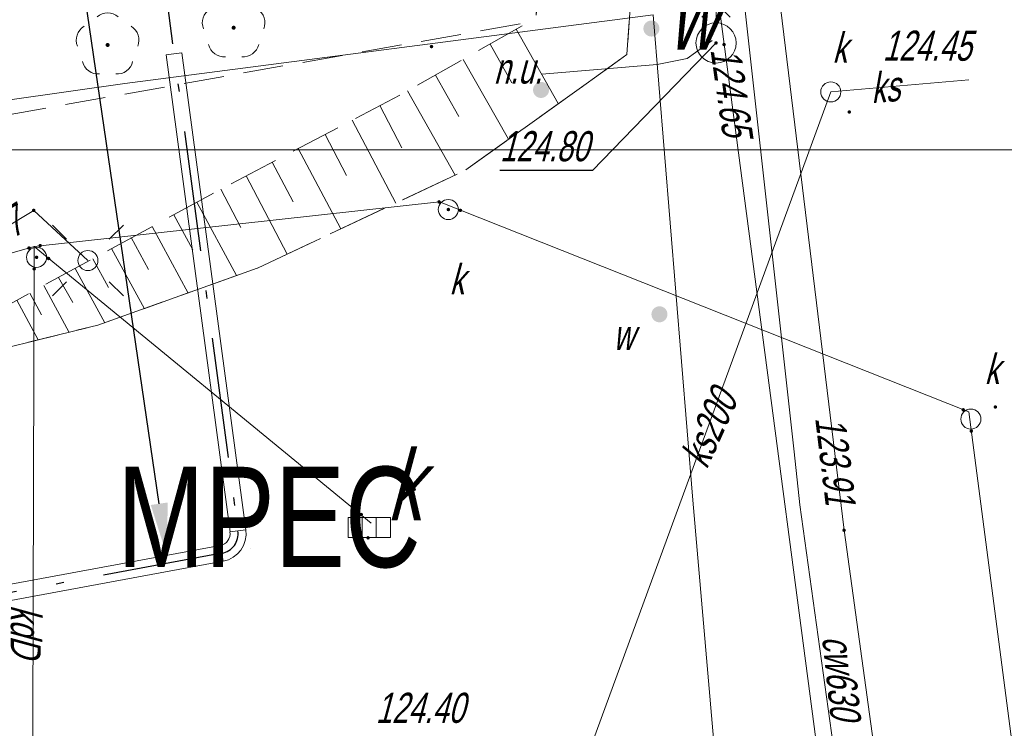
# Model space of a CAD drawing. Extents: x 7463256 to 7464485, y 5957341 to 5958260.
# Tile 32 of 256: x 7463364 to 7463389, y 5957486 to 5957503. Entities that reach past the tile are written whole.
import ezdxf
from ezdxf import colors
from ezdxf.entities.mleader import LeaderData, LeaderLine
from ezdxf.enums import TextEntityAlignment as Align
from ezdxf.math import Vec2, Vec3

# ---------------------------------------------------------------- set-up
doc = ezdxf.new("R2010")
doc.units = 0
doc.header["$MEASUREMENT"] = 0
for name, pattern in [('1.5_0.5', [2, 1.5, -0.5]), ('GAK', [5.2, 3, -1, 0.2, -1]), ('mz1.0_0.5', [1.5, 1, -0.5]), ('mz1.25_0.5', [1.75, 1.25, -0.5])]:
    doc.linetypes.add(name, pattern=pattern)
doc.layers.get('0').update_dxf_attribs({"color": 2, "linetype": 'CONTINUOUS', "lineweight": 5})
for name, color, linetype in [('000 Inne (niezydentyfikowane)', 7, 'CONTINUOUS'), ('drzewo liściaste (punkt)', 7, 'CONTINUOUS'), ('hydrant (punkt)', 7, 'CONTINUOUS'), ('hydrant (punkt)-Atr17', 7, 'CONTINUOUS'), ('jezdnia (powierzchnia)', 7, 'CONTINUOUS'), ('kratka ściekowa (punkt)', 7, 'CONTINUOUS'), ('kratka ściekowa (punkt)-Atr17', 7, 'CONTINUOUS'), ('latarnia na słupie lub maszcie (punkt)', 7, 'CONTINUOUS'), ('niezidentyfikowane urządzenie techniczne - siec wodociągowa (punkt)', 7, 'CONTINUOUS'), ('niezidentyfikowane urządzenie techniczne - siec wodociągowa (punkt)-Atr17', 7, 'CONTINUOUS'), ('przewód ciepłowniczy (linia)', 7, 'CONTINUOUS'), ('przewód ciepłowniczy (linia)-Atr1', 7, 'CONTINUOUS'), ('przewód elektroenergetyczny (linia)', 7, 'CONTINUOUS'), ('przewód kanalizacyjny (linia)', 7, 'CONTINUOUS'), ('przewód kanalizacyjny (linia)-Atr1', 7, 'CONTINUOUS'), ('przewód telekomunikacyjny (linia)', 7, 'CONTINUOUS'), ('przewód wodociągowy (linia)', 7, 'CONTINUOUS'), ('punkt o określonej wysokości (sieć ciepłownicza)', 7, 'CONTINUOUS'), ('punkt o określonej wysokości (sieć ciepłownicza)-Atr2', 7, 'CONTINUOUS'), ('punkt o określonej wysokości (sieć elektroenergetyczna)', 7, 'CONTINUOUS'), ('punkt o określonej wysokości (sieć elektroenergetyczna)-Atr2', 7, 'CONTINUOUS'), ('punkt o określonej wysokości (sieć kanalizacyjna)', 7, 'CONTINUOUS'), ('punkt o określonej wysokości (sieć telekomunikacyjna)', 7, 'CONTINUOUS'), ('punkt o określonej wysokości (sieć telekomunikacyjna)-Atr2', 7, 'CONTINUOUS'), ('punkt o określonej wysokości (sieć telekomunikacyjna)-Atr3', 7, 'CONTINUOUS'), ('punkt o określonej wysokości (sieć wodociągowa)', 7, 'CONTINUOUS'), ('punkt o określonej wysokości (sieć wodociągowa)-Atr2', 7, 'CONTINUOUS'), ('punkt wysokościowy naturalny', 7, 'CONTINUOUS'), ('punkt wysokościowy sztuczny-Atr2', 7, 'CONTINUOUS'), ('skarpa nieumocniona (powierzchnia)', 7, 'CONTINUOUS'), ('studzienka okrągła - przewód kanalizacyjny (punkt)', 7, 'CONTINUOUS'), ('studzienka okrągła - przewód kanalizacyjny (punkt)-Atr17', 7, 'CONTINUOUS'), ('słup (punkt)', 7, 'CONTINUOUS'), ('trawnik (powierzchnia)', 7, 'CONTINUOUS'), ('Wstawianie ramki sekcyjnej z opisem', 7, 'CONTINUOUS'), ('zasuwa - siec wodociągowa (punkt)', 7, 'CONTINUOUS'), ('zasuwa - siec wodociągowa (punkt)-Atr17', 7, 'CONTINUOUS')]:
    doc.layers.add(name, color=color, linetype=linetype)
for name, color, linetype, lineweight in [('@proj.rury', 7, 'CONTINUOUS', 20), ('____proj LSN', 1, 'CONTINUOUS', 5), ('OBMBS-21-18876-opis proj', 1, 'CONTINUOUS', 18)]:
    doc.layers.add(name, color=color, linetype=linetype, lineweight=lineweight)
doc.layers.add('@Właściciele', color=6, linetype='CONTINUOUS', lineweight=20, plot=False)
doc.styles.get("Standard").update_dxf_attribs({"font": 'txt', "width": 0.75})

# ---------------------------------------------------------------- blocks, each defined once
blk = doc.blocks.new('PW01')
at = {"linetype": 'Continuous', "lineweight": 13}
h = blk.add_hatch(color=0, dxfattribs=at)
edge = h.paths.add_edge_path()
edge.add_arc((0, 0), 0.045, 0, 360)
blk = doc.blocks.new('US15')
at = {"color": 0, "linetype": 'Continuous', "lineweight": 13}
blk.add_circle((0, 0), 0.25, dxfattribs=at)
blk = doc.blocks.new('SM04')
at = {"color": 0, "linetype": 'Continuous', "lineweight": 13}
blk.add_circle((0, 0), 0.25, dxfattribs=at)
blk = doc.blocks.new('SM011')
at = {"color": 0, "linetype": 'Continuous', "lineweight": 13}
for p, q in [((-0.53, 0.531), (-0.883, 0.884)), ((0.531, 0.531), (0.884, 0.884)), ((-0.53, -0.53), (-0.883, -0.883)), ((0.531, -0.53), (0.884, -0.883))]:
    blk.add_line(p, q, dxfattribs=at)
blk = doc.blocks.new('OP021')
at = {"linetype": 'Continuous', "lineweight": 13}
h = blk.add_hatch(color=0, dxfattribs=at)
edge = h.paths.add_edge_path()
edge.add_arc((0, 0), 0.05, 0, 360)
at = {"color": 0, "linetype": 'Continuous', "lineweight": 13}
for centre, start, end in [((0, 0.4), 49.272, 130.728), ((-0.38, 0.124), 121.308, 202.548), ((0.38, 0.124), 337.452, 58.692), ((-0.235, -0.324), 193.221, 274.871), ((0.235, -0.324), 265.129, 346.779)]:
    blk.add_arc(centre, 0.4, start, end, dxfattribs=at)
blk = doc.blocks.new('US05')
at = {"color": 0, "linetype": 'Continuous', "lineweight": 13}
for p, q in [((-0.525, -0.25), (-0.525, 0.25)), ((-0.525, 0.25), (-0.175, 0.25)), ((-0.175, -0.25), (-0.175, 0.25)), ((-0.175, 0.25), (0.175, 0.25)), ((0.175, -0.25), (0.175, 0.25)), ((0.175, 0.25), (0.525, 0.25)), ((0.525, -0.25), (0.525, 0.25)), ((-0.525, -0.25), (-0.175, -0.25)), ((-0.175, -0.25), (0.175, -0.25)), ((0.175, -0.25), (0.525, -0.25))]:
    blk.add_line(p, q, dxfattribs=at)
blk = doc.blocks.new('US30')
at = {"linetype": 'Continuous', "lineweight": 0}
h = blk.add_hatch(color=0, dxfattribs=at)
edge = h.paths.add_edge_path()
edge.add_arc((0, 0), 0.2, 0, 360)
blk = doc.blocks.new('US25')
at = {"linetype": 'Continuous', "lineweight": 0}
h = blk.add_hatch(color=0, dxfattribs=at)
edge = h.paths.add_edge_path()
edge.add_arc((0, 0), 0.2, 0, 360)
blk = doc.blocks.new('US02')
at = {"color": 0, "linetype": 'Continuous', "lineweight": 13}
for p, q in [((0, 1), (-0.353, 0.647)), ((0, 0.5), (0, 1)), ((0, 1), (0.354, 0.647))]:
    blk.add_line(p, q, dxfattribs=at)
blk.add_circle((0, 0), 0.5, dxfattribs=at)

msp = doc.modelspace()

# ---------------------------------------------------------------- linework, layer by layer
at = {"layer": '000 Inne (niezydentyfikowane)', "color": 7, "linetype": 'Continuous', "lineweight": 13}
for p, q in [((7463376.34, 5957503), (7463377.39, 5957501.15)), ((7463375.69, 5957502.63), (7463376.23, 5957501.67)), ((7463375.02, 5957502.25), (7463376.15, 5957500.26)), ((7463374.33, 5957501.86), (7463374.91, 5957500.83)), ((7463373.63, 5957501.47), (7463374.82, 5957499.37)), ((7463372.94, 5957501.1), (7463373.49, 5957500.05)), ((7463372.25, 5957500.74), (7463373.34, 5957498.67)), ((7463371.58, 5957500.38), (7463372.11, 5957499.36)), ((7463370.91, 5957500.03), (7463371.97, 5957498.03)), ((7463370.26, 5957499.69), (7463370.78, 5957498.7)), ((7463369.61, 5957499.35), (7463370.63, 5957497.4)), ((7463368.98, 5957499.02), (7463369.48, 5957498.06)), ((7463368.38, 5957498.69), (7463369.37, 5957496.87)), ((7463367.81, 5957498.38), (7463368.28, 5957497.51)), ((7463367.27, 5957498.09), (7463368.17, 5957496.43)), ((7463366.75, 5957497.81), (7463367.18, 5957497.02)), ((7463366.26, 5957497.54), (7463367.08, 5957496.04)), ((7463365.79, 5957497.28), (7463366.18, 5957496.57)), ((7463365.35, 5957497.04), (7463366.09, 5957495.69)), ((7463364.57, 5957496.62), (7463365.2, 5957495.45)), ((7463364.94, 5957496.82), (7463365.29, 5957496.19)), ((7463364.22, 5957496.43), (7463364.51, 5957495.89)), ((7463363.9, 5957496.25), (7463364.43, 5957495.26))]:
    msp.add_line(p, q, dxfattribs=at)
at = {"layer": '@proj.rury', "lineweight": 20, "ltscale": 0.1}
for p, q in [((7463368.012, 5957502.415), (7463367.814, 5957502.389)), ((7463369.606, 5957490.531), (7463368.012, 5957502.415)), ((7463369.21, 5957490.478), (7463369.408, 5957490.504)), ((7463369.606, 5957490.531), (7463369.408, 5957490.504)), ((7463368.967, 5957490.141), (7463369.004, 5957489.945)), ((7463369.04, 5957489.748), (7463355.044, 5957487.153)), ((7463369.04, 5957489.748), (7463369.004, 5957489.945))]:
    msp.add_line(p, q, dxfattribs=at)
for radius in [0.3, 0.7]:
    msp.add_arc((7463368.912, 5957490.436), radius, 280.5053, 7.805, dxfattribs=at)
at = {"layer": '____proj LSN', "linetype": 'GAK', "lineweight": 30}
msp.add_lwpolyline([(7463369.711, 5957490.076), (7463369.711, 5957490.076)], close=True, dxfattribs=at)
at = {"layer": 'jezdnia (powierzchnia)', "color": 7, "linetype": '1.5_0.5', "lineweight": 18, "flags": 128}
msp.add_lwpolyline([(7463317.15, 5957348.145), (7463316.98, 5957349.48), (7463316.09, 5957356.08), (7463314.64, 5957367.19), (7463312.31, 5957384.69), (7463310.67, 5957397.23), (7463309.43, 5957406.17), (7463308.8, 5957411.03), (7463306.95, 5957425.69), (7463305.51, 5957436.41), (7463304.26, 5957446.16), (7463304.38, 5957447.86), (7463305.82, 5957457.8), (7463307.03, 5957465.62), (7463307.44, 5957469.04), (7463307.82, 5957471.16), (7463307.71, 5957472.78), (7463307.08, 5957474.42), (7463306.28, 5957475.73), (7463305.44, 5957476.74), (7463304.35, 5957477.51), (7463303.02, 5957477.94), (7463301.78, 5957477.85), (7463293.48, 5957476.69), (7463293.12, 5957475.87), (7463292.56, 5957481.3), (7463293.01, 5957480.62), (7463293.46, 5957480.66), (7463297.18, 5957481.24), (7463299.29, 5957481.6), (7463301.7, 5957482.22), (7463304.23, 5957483.67), (7463305.89, 5957485.29), (7463306.79, 5957486.78), (7463307.25, 5957488.46), (7463307.52, 5957491.77), (7463307.44, 5957494.14), (7463307.2, 5957496.1), (7463306.84, 5957497.89), (7463306.28, 5957499.68), (7463304.95, 5957501.72), (7463303.39, 5957503.29), (7463301.53, 5957504.45), (7463299.2, 5957504.96), (7463293.5, 5957504.96), (7463293.07, 5957515.5), (7463293.78, 5957515.59), (7463293.5, 5957520.58), (7463297.97, 5957520.69), (7463298.86, 5957516.34), (7463313.8, 5957518.19), (7463320.35, 5957513.68), (7463324.83, 5957514.29), (7463326.27, 5957514.95), (7463327.24, 5957515.82), (7463327.78, 5957516.85), (7463328.17, 5957518.13), (7463328.22, 5957519.49), (7463327.98, 5957520.49), (7463334.04, 5957522.29), (7463334.26, 5957521.17), (7463334.47, 5957515.53), (7463334.96, 5957509.14), (7463331.86, 5957508.71), (7463328.98, 5957507.82), (7463326.23, 5957506.61), (7463322.8, 5957504.55), (7463320.49, 5957503.06), (7463317.44, 5957500.73), (7463314.91, 5957498.4), (7463313.52, 5957495), (7463313.56, 5957493.1), (7463314.2, 5957490.79), (7463314.69, 5957489.82), (7463315.66, 5957488.74), (7463317.14, 5957487.49), (7463318.24, 5957486.71), (7463319.58, 5957486.11), (7463320.96, 5957485.64), (7463322.31, 5957485.45), (7463323.85, 5957485.64), (7463350.52, 5957491.84), (7463365.92, 5957495.63), (7463369.89, 5957497.05), (7463375.06, 5957499.48), (7463379.1, 5957502.37), (7463379.18, 5957503.49), (7463388.59, 5957504.66), (7463393.52, 5957467.87), (7463387.09, 5957467.63), (7463385.7, 5957467.02), (7463384.19, 5957464.97), (7463383.43, 5957463.28), (7463383.02, 5957461.27), (7463383.11, 5957459.02), (7463384.02, 5957454.15), (7463384.17, 5957452.74), (7463384.79, 5957451.42), (7463385.69, 5957450.45), (7463386.94, 5957449.82), (7463388.48, 5957449.44), (7463390.22, 5957449.36), (7463392.13, 5957449.46), (7463395.46, 5957449.91), (7463399.79, 5957419.5), (7463393.78, 5957418.91), (7463391.05, 5957417.47), (7463389.36, 5957415.11), (7463389.25, 5957413.55), (7463389.75, 5957410.62), (7463390.28, 5957406.09), (7463390.42, 5957406.11), (7463392.05, 5957393.37), (7463397.04, 5957394.01), (7463400.808, 5957364.642)], dxfattribs=at)
at = {"layer": 'przewód ciepłowniczy (linia)', "color": 212, "linetype": 'Continuous', "lineweight": 18, "flags": 128}
for points in [[(7463430.14, 5957522.28), (7463423.85, 5957521.27), (7463411.97, 5957519.39), (7463409.72, 5957519.03), (7463400.12, 5957517.5), (7463388.26, 5957515.6), (7463376.4, 5957513.8), (7463375.46, 5957513.61), (7463375.14, 5957513.34), (7463374.95, 5957512.92), (7463375.02, 5957511.94), (7463375.3, 5957509.43), (7463375.49, 5957507.69), (7463375.7, 5957506.8), (7463375.98, 5957506.47), (7463376.38, 5957506.33), (7463377.41, 5957506.39), (7463381.02, 5957506.93), (7463381.69, 5957506.8), (7463382.11, 5957506.62), (7463382.38, 5957506.3), (7463382.7, 5957505.4), (7463384.51, 5957490.52), (7463386.16, 5957478.58)], [(7463385.07, 5957479.19), (7463383.41, 5957491.15), (7463383.27, 5957492.47), (7463381.95, 5957504.37), (7463381.81, 5957505.38), (7463381.54, 5957505.75), (7463381.14, 5957505.92), (7463380.28, 5957505.93), (7463376.59, 5957505.41), (7463375.63, 5957505.26), (7463375.22, 5957505.45), (7463374.95, 5957505.77), (7463374.68, 5957506.66), (7463374.41, 5957508.92), (7463374.43, 5957509.34), (7463373.95, 5957512.67), (7463373.96, 5957513.52), (7463374.1, 5957513.93), (7463374.43, 5957514.21), (7463375.29, 5957514.47), (7463387.18, 5957516.35), (7463399.03, 5957518.25)]]:
    msp.add_lwpolyline(points, dxfattribs=at)
at = {"layer": 'przewód elektroenergetyczny (linia)', "color": 1, "linetype": 'Continuous', "lineweight": 18, "flags": 128}
msp.add_lwpolyline([(7463290.67, 5957519.7), (7463289.7, 5957519.1), (7463290.33, 5957513.17), (7463290.98, 5957506.64), (7463291.79, 5957499.08), (7463292.25, 5957496.06), (7463292.94, 5957492.13), (7463293.39, 5957489.2), (7463295.48, 5957489.42), (7463305.58, 5957489.25), (7463316.46, 5957489.79), (7463318.88, 5957487.42), (7463320.5, 5957486.66), (7463322.09, 5957486.71), (7463325.29, 5957487.21), (7463330, 5957488.03), (7463336.44, 5957489.53), (7463342.77, 5957491.36), (7463348.46, 5957492.46), (7463354.66, 5957493.8), (7463358.34, 5957494.89), (7463364.32, 5957498.49), (7463365.67, 5957497.24)], dxfattribs=at)
at = {"layer": 'przewód kanalizacyjny (linia)', "color": 34, "linetype": 'Continuous', "lineweight": 18, "flags": 128}
for points in [[(7463384.18, 5957501.44), (7463387.62, 5957501.74)], [(7463384.18, 5957501.44), (7463377.88, 5957484.24)], [(7463391.42, 5957457.41), (7463390.78, 5957465.68), (7463390.5, 5957471.12), (7463388.69, 5957485.26), (7463387.62, 5957493.47), (7463374.43, 5957498.7), (7463364.33, 5957497.59)], [(7463364.33, 5957497.59), (7463354.42, 5957494.74), (7463330.14, 5957487.68), (7463324.01, 5957485.89)], [(7463364.33, 5957497.59), (7463364.3, 5957485.67), (7463364.28, 5957482.18), (7463363.99, 5957476.82)], [(7463364.33, 5957497.59), (7463372.73, 5957490.7)]]:
    msp.add_lwpolyline(points, dxfattribs=at)
at = {"layer": 'przewód telekomunikacyjny (linia)', "color": 30, "linetype": 'Continuous', "lineweight": 18, "flags": 128}
msp.add_lwpolyline([(7463389.33, 5957443.44), (7463381.32, 5957504.15), (7463381.28, 5957504.49), (7463381.15, 5957504.82), (7463380.93, 5957505.37), (7463376.14, 5957504.79), (7463373.9, 5957505.39), (7463373.87, 5957505.69), (7463373.22, 5957514.08), (7463373.19, 5957514.4), (7463373.52, 5957514.52), (7463375.12, 5957515.09), (7463430.27, 5957523.89), (7463432.74, 5957523.74), (7463433.08, 5957523.72), (7463433.13, 5957523.38), (7463434.74, 5957513.4), (7463435.48, 5957512.31), (7463435.68, 5957512.01), (7463436.04, 5957512), (7463438.27, 5957511.91), (7463441.29, 5957512.31), (7463442.61, 5957512.05), (7463442.94, 5957511.98)], dxfattribs=at)
at = {"layer": 'przewód wodociągowy (linia)', "color": 5, "linetype": 'Continuous', "lineweight": 18, "flags": 128}
for points in [[(7463302.53, 5957492.96), (7463318.88, 5957495.16), (7463330.08, 5957496.69), (7463340.68, 5957498.08), (7463350.44, 5957499.36), (7463366.59, 5957501.65), (7463379.75, 5957503.36)], [(7463391.38, 5957406.23), (7463390.38, 5957413.18), (7463389.07, 5957422.08), (7463387.18, 5957435.11), (7463385.6, 5957445.25), (7463383.85, 5957456.12), (7463383.39, 5957459.41), (7463382.62, 5957469.41), (7463381.86, 5957478.34), (7463380.74, 5957491.27), (7463379.75, 5957503.36)], [(7463379.85, 5957502.12), (7463380.6, 5957502.27), (7463381.22, 5957502.72)], [(7463379.85, 5957502.12), (7463376.98, 5957501.88)]]:
    msp.add_lwpolyline(points, dxfattribs=at)
at = {"layer": 'punkt o określonej wysokości (sieć wodociągowa)-Atr2', "color": 7, "flags": 128}
msp.add_lwpolyline([(7463381.32, 5957502.66), (7463378.24, 5957499.48), (7463375.936, 5957499.48)], dxfattribs=at)
at = {"layer": 'skarpa nieumocniona (powierzchnia)', "color": 7, "linetype": 'mz1.25_0.5', "lineweight": 18, "flags": 128}
msp.add_lwpolyline([(7463414.79, 5957510.59), (7463400.33, 5957507.99), (7463388.83, 5957505.8), (7463379.26, 5957504.64), (7463379.1, 5957502.37), (7463375.06, 5957499.48), (7463369.89, 5957497.05), (7463365.92, 5957495.63), (7463350.52, 5957491.84), (7463363.07, 5957495.8), (7463368.72, 5957498.88), (7463373.44, 5957501.36), (7463376.83, 5957503.28), (7463377.07, 5957505.56), (7463378.99, 5957507.88), (7463389.09, 5957509.94), (7463400.75, 5957511.9), (7463409.77, 5957513.24)], close=True, dxfattribs=at)
at = {"layer": 'trawnik (powierzchnia)', "color": 7, "linetype": 'mz1.0_0.5', "lineweight": 18, "flags": 128}
msp.add_lwpolyline([(7463427.91, 5957521.34), (7463429.03, 5957520.73), (7463429.88, 5957519.81), (7463430.41, 5957518.67), (7463431.13, 5957512.62), (7463430.73, 5957512.56), (7463430.33, 5957512.5), (7463429.94, 5957512.45), (7463429.54, 5957512.39), (7463421.14, 5957511.36), (7463414.79, 5957510.59), (7463409.77, 5957513.24), (7463400.75, 5957511.9), (7463389.09, 5957509.94), (7463378.99, 5957507.88), (7463377.07, 5957505.56), (7463376.83, 5957503.28), (7463376.64, 5957503.17), (7463336.31, 5957496.02), (7463335.88, 5957500.81), (7463335.15, 5957507.63), (7463336.04, 5957503.32), (7463376.55, 5957509.27), (7463375.89, 5957513.74), (7463420.12, 5957520.67), (7463426.39, 5957521.68)], close=True, dxfattribs=at)
at = {"layer": 'Wstawianie ramki sekcyjnej z opisem', "color": 7, "linetype": 'Continuous', "lineweight": 13, "flags": 128}
for points in [[(7463531.751, 5957500), (7463263.289, 5957500)], [(7463263.289, 5957500), (7463531.751, 5957500)]]:
    msp.add_lwpolyline(points, dxfattribs=at)

# ---------------------------------------------------------------- block references
at = {"layer": 'drzewo liściaste (punkt)', "color": 94, "linetype": 'Continuous', "lineweight": 13}
for p in [(7463369.3, 5957503.04), (7463366.16, 5957502.61)]:
    msp.add_blockref('OP021', p, dxfattribs=at)
at = {"layer": 'hydrant (punkt)', "color": 7, "linetype": 'Continuous', "lineweight": 18}
msp.add_blockref('US02', (7463381.32, 5957502.66), dxfattribs=at)
at = {"layer": 'kratka ściekowa (punkt)', "color": 7, "linetype": 'Continuous', "lineweight": 18}
msp.add_blockref('US05', (7463372.68, 5957490.59), dxfattribs=at)
at = {"layer": 'latarnia na słupie lub maszcie (punkt)', "color": 7, "linetype": 'Continuous', "lineweight": 18}
msp.add_blockref('SM011', (7463365.67, 5957497.24), dxfattribs=at)
at = {"layer": 'niezidentyfikowane urządzenie techniczne - siec wodociągowa (punkt)', "color": 7, "linetype": 'Continuous', "lineweight": 13}
msp.add_blockref('US30', (7463376.96, 5957501.49), dxfattribs=at)
at = {"layer": 'punkt o określonej wysokości (sieć ciepłownicza)', "color": 212, "linetype": 'Continuous', "lineweight": 13}
msp.add_blockref('PW01', (7463384.51, 5957490.52), dxfattribs=at)
at = {"layer": 'punkt o określonej wysokości (sieć elektroenergetyczna)', "color": 1, "linetype": 'Continuous', "lineweight": 13}
msp.add_blockref('PW01', (7463364.32, 5957498.49), dxfattribs=at)
at = {"layer": 'punkt o określonej wysokości (sieć kanalizacyjna)', "color": 34, "linetype": 'Continuous', "lineweight": 13}
for p in [(7463384.64, 5957500.94), (7463374.42, 5957498.7), (7463374.65, 5957498.51), (7463374.95, 5957498.49), (7463364.2, 5957497.55), (7463364.48, 5957497.61), (7463364.39, 5957497.32), (7463364.69, 5957497.29), (7463364.33, 5957497.03), (7463387.48, 5957493.52), (7463388.28, 5957493.59), (7463387.68, 5957492.99), (7463372.48, 5957490.91), (7463372.65, 5957490.33)]:
    msp.add_blockref('PW01', p, dxfattribs=at)
at = {"layer": 'punkt o określonej wysokości (sieć telekomunikacyjna)', "color": 30, "linetype": 'Continuous', "lineweight": 13}
msp.add_blockref('PW01', (7463381.52, 5957502.62), dxfattribs=at)
at = {"layer": 'punkt o określonej wysokości (sieć wodociągowa)', "color": 5, "linetype": 'Continuous', "lineweight": 13}
msp.add_blockref('PW01', (7463381.32, 5957502.66), dxfattribs=at)
at = {"layer": 'punkt wysokościowy naturalny', "color": 7, "linetype": 'Continuous', "lineweight": 13}
msp.add_blockref('PW01', (7463374.23, 5957502.57), dxfattribs=at)
at = {"layer": 'studzienka okrągła - przewód kanalizacyjny (punkt)', "color": 34, "linetype": 'Continuous', "lineweight": 18}
for p in [(7463384.18, 5957501.44), (7463374.65, 5957498.51), (7463364.39, 5957497.32), (7463387.67, 5957493.29)]:
    msp.add_blockref('US15', p, dxfattribs=at)
at = {"layer": 'słup (punkt)', "color": 7, "linetype": 'Continuous', "lineweight": 18, "rotation": 17.34}
msp.add_blockref('SM04', (7463365.67, 5957497.24), dxfattribs=at)
at = {"layer": 'zasuwa - siec wodociągowa (punkt)', "color": 7, "linetype": 'Continuous', "lineweight": 13}
for p in [(7463379.71, 5957503.02), (7463379.91, 5957495.9)]:
    msp.add_blockref('US25', p, dxfattribs=at)

# ---------------------------------------------------------------- texts
at = {"layer": 'hydrant (punkt)-Atr17', "color": 7, "oblique": 15, "width": 0.722}
msp.add_text('w', height=1.75, dxfattribs=at).set_placement((7463380.11, 5957502.49))
at = {"layer": 'kratka ściekowa (punkt)-Atr17', "color": 7, "oblique": 15, "width": 0.722}
msp.add_text('k', height=1.75, dxfattribs=at).set_placement((7463373.12, 5957490.77))
at = {"layer": 'niezidentyfikowane urządzenie techniczne - siec wodociągowa (punkt)-Atr17', "color": 7, "oblique": 15, "width": 0.72}
msp.add_text('n.u.', height=0.75, dxfattribs=at).set_placement((7463375.78, 5957501.65))
at = {"layer": 'przewód ciepłowniczy (linia)-Atr1', "color": 212, "oblique": 15, "width": 0.72}
msp.add_text('cw630', height=0.75, rotation=-83.914, dxfattribs=at).set_placement((7463383.96, 5957487.86))
at = {"layer": 'przewód kanalizacyjny (linia)-Atr1', "color": 34, "oblique": 15, "width": 0.72}
msp.add_text('ks', height=0.75, rotation=4.984, dxfattribs=at).set_placement((7463385.17, 5957501.53), align=Align.MIDDLE_LEFT)
for s, rotation, p in [('ks200', 65.77, (7463381.09, 5957492.02)), ('kdD', 269.79, (7463363.75, 5957488.66))]:
    msp.add_text(s, height=0.75, rotation=rotation, dxfattribs=at).set_placement(p)
at = {"layer": 'punkt o określonej wysokości (sieć ciepłownicza)-Atr2', "color": 212, "oblique": 15, "width": 0.72}
msp.add_text('123.91', height=0.75, rotation=-83.065, dxfattribs=at).set_placement((7463384.16, 5957493.36), align=Align.MIDDLE_LEFT)
at = {"layer": 'punkt o określonej wysokości (sieć elektroenergetyczna)-Atr2', "color": 1, "oblique": 15, "width": 0.72}
msp.add_text('124.7', height=0.75, rotation=31.05, dxfattribs=at).set_placement((7463362.6, 5957497.06))
at = {"layer": 'punkt o określonej wysokości (sieć telekomunikacyjna)-Atr2', "color": 30, "oblique": 15, "width": 0.72}
msp.add_text('124.65', height=0.75, rotation=278.13, dxfattribs=at).set_placement((7463381.18, 5957502.49))
at = {"layer": 'punkt o określonej wysokości (sieć telekomunikacyjna)-Atr3', "color": 30, "oblique": 15, "width": 0.72}
msp.add_text('124.45', height=0.75, dxfattribs=at).set_placement((7463385.47, 5957501.992), align=Align.BOTTOM_LEFT)
at = {"layer": 'punkt o określonej wysokości (sieć wodociągowa)-Atr2', "color": 5, "oblique": 15, "width": 0.72}
msp.add_text('124.80', height=0.75, dxfattribs=at).set_placement((7463375.936, 5957499.488), align=Align.BOTTOM_LEFT)
at = {"layer": 'punkt wysokościowy sztuczny-Atr2', "color": 7, "oblique": 15, "width": 0.72}
msp.add_text('124.40', height=0.75, dxfattribs=at).set_placement((7463372.84, 5957485.72))
at = {"layer": 'studzienka okrągła - przewód kanalizacyjny (punkt)-Atr17', "color": 34, "oblique": 15, "width": 0.72}
for p in [(7463384.22, 5957502.17), (7463374.68, 5957496.4), (7463388.01, 5957494.16)]:
    msp.add_text('k', height=0.75, dxfattribs=at).set_placement(p)
at = {"layer": 'zasuwa - siec wodociągowa (punkt)-Atr17', "color": 7, "oblique": 15, "width": 0.72}
msp.add_text('w', height=0.75, dxfattribs=at).set_placement((7463378.75, 5957495.01))

# ---------------------------------------------------------------- next in the draw order: leaders
at = {"layer": 'OBMBS-21-18876-opis proj', "lineweight": 20}
ml = msp.add_multileader_mtext('Standard', dxfattribs=at)
ml.set_content('\\pxqc;{\\W0.9;\\fArial|b0|i0|c238|p34;proj. rura osłonowa DVK160\\PL=39m}', color=256)
ml.set_leader_properties()
ml.build(insert=Vec2(0, 0))
ml.multileader.update_dxf_attribs({"has_text_frame": 1, "text_right_attachment_type": 0, "dogleg_length": 0.36, "arrow_head_size": 1.3})
ctx = ml.context
ctx.base_point, ctx.char_height, ctx.arrow_head_size, ctx.landing_gap_size, ctx.plane_origin, ctx.plane_x_axis, ctx.plane_y_axis = Vec3(7463340.927, 5957574.394, -10.8), 1.3, 1.3, 0.09, Vec3(7463386.471, 5957552.834, -10.8), Vec3(0.999998, -0.001891), Vec3(0.001891, 0.999998)
ctx.right_attachment, ctx.text_align_type = 0, 2
notes = []
notes.append((ctx, [(0, (1, 1, 0), (7463355.192, 5957575.028, -10.8), (-0.999998, 0.001891), 0.36, [(0, [(7463367.635, 5957489.894, -10.8)], 0, [])])]))
ctx.mtext.insert, ctx.mtext.text_direction, ctx.mtext.rotation, ctx.mtext.width, ctx.mtext.defined_height, ctx.mtext.alignment, ctx.mtext.flow_direction = Vec3(7463347.88, 5957575.042, -10.8), Vec3(0.999998, -0.001891), 6.281295, 15.3063, 27.692, 2, 5
ctx.mtext.has_bg_fill, ctx.mtext.bg_color, ctx.mtext.bg_scale_factor, ctx.mtext.bg_transparency, ctx.mtext.use_window_bg_color = 1, -1023410167, 1.5, 0, 1
for ctx, leaders in notes:
    for number, flags, end, landing, length, lines in leaders:
        leader = LeaderData()
        leader.index, (leader.has_last_leader_line, leader.has_dogleg_vector, leader.attachment_direction) = number, flags
        leader.last_leader_point, leader.dogleg_vector, leader.dogleg_length = Vec3(end), Vec3(landing), length
        for number, points, colour, breaks in lines:
            line = LeaderLine()
            line.index, line.vertices, line.color, line.breaks = number, Vec3.list(points), colors.encode_raw_color(colour), breaks
            leader.lines.append(line)
        ctx.leaders.append(leader)

# ---------------------------------------------------------------- next in the draw order: linework, layer by layer
at = {"layer": '@proj.rury', "lineweight": 20, "ltscale": 0.1}
for p, q in [((7463367.616, 5957502.362), (7463367.814, 5957502.389)), ((7463369.21, 5957490.478), (7463367.616, 5957502.362)), ((7463368.967, 5957490.141), (7463354.971, 5957487.546))]:
    msp.add_line(p, q, dxfattribs=at)
at = {"layer": '____proj LSN', "linetype": 'GAK', "lineweight": 30}
msp.add_lwpolyline([(7463557.034, 5957527.754), (7463529.836, 5957525.858), (7463527.492, 5957526.661), (7463507.677, 5957526.871), (7463490.682, 5957526.889), (7463481.867, 5957526.354), (7463473.823, 5957525.303), (7463453.066, 5957523.762), (7463448.119, 5957522.43), (7463440.616, 5957521.377), (7463428.652, 5957519.905), (7463414.914, 5957518.134), (7463413.023, 5957517.95), (7463377.03, 5957512.203, 0.407803), (7463376.614, 5957511.641), (7463376.983, 5957508.951), (7463376.78, 5957507.939, -0.297323), (7463376.355, 5957507.596), (7463372.592, 5957507.217), (7463367.616, 5957505.977, 0.395758), (7463367.382, 5957505.61), (7463369.408, 5957490.504, -0.400476), (7463369.004, 5957489.945), (7463355.008, 5957487.349, 0.393739)], format="xyb", dxfattribs=at)

# ---------------------------------------------------------------- next in the draw order: texts
at = {"layer": '@Właściciele', "insert": (7463366.397, 5957492.1), "char_height": 2.5, "width": 5.76377, "attachment_point": 1}
msp.add_mtext('{\\fArial|b0|i0|c238|p34;MPEC}', dxfattribs=at)

doc.saveas('drawing.dxf')
